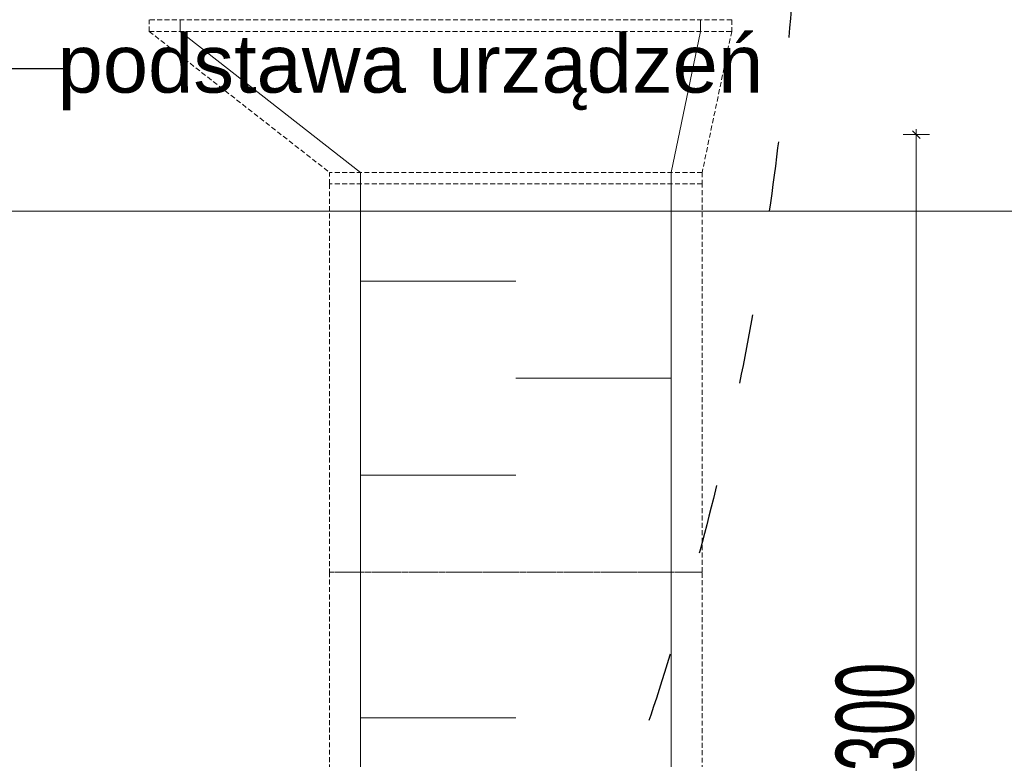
# Model space of a CAD drawing. Header units: millimetres. Extents: x -3034 to 546681, y -100001 to 133386.
# Tile 31 of 173: x 64069 to 66605, y -6003 to -4098. Entities that reach past the tile are written whole.
import ezdxf
from ezdxf.lldxf.tags import DXFTag

# ---------------------------------------------------------------- set-up
doc = ezdxf.new("R2010")
doc.units = ezdxf.units.MM
doc.linetypes.add('ACAD_ISO03W100', pattern=[150, 60, -90])
doc.linetypes.add('DASHED', pattern=[19.05, 12.7, -6.35])
doc.layers.get('Defpoints').update_dxf_attribs({"color": 252})
for name, color, linetype in [('___INST__AR_podstawy', 3, 'Continuous'), ('ELEK CIENKIE', 80, 'Continuous'), ('ELEK ODGROMÓWKA', 214, 'Continuous'), ('FLUID-W7-INS', 7, 'Continuous'), ('Linia', 252, 'Continuous'), ('Tekst', 252, 'Continuous')]:
    doc.layers.add(name, color=color, linetype=linetype)
doc.layers.add('A-widok', color=7, linetype='Continuous', lineweight=15)
doc.layers.add('I_WYMIARY', color=6, linetype='Continuous', lineweight=18)
doc.styles.add('DETALE1_100', font='arial.ttf', dxfattribs={"width": 0.6, "height": 200})
doc.styles.add('Times new roman', font='arial.ttf')
tags = doc.linetypes.add('DASH', pattern=[15, 10, -5]).pattern_tags.tags
tags[6:7] = [DXFTag(74, 4), DXFTag(75, 0), DXFTag(340, '0'), DXFTag(46, 0.0), DXFTag(50, 0.0), DXFTag(44, 0.0), DXFTag(45, 0.0)]
tags[4:5] = [DXFTag(74, 4), DXFTag(75, 0), DXFTag(340, '0'), DXFTag(46, 0.0), DXFTag(50, 0.0), DXFTag(44, 0.0), DXFTag(45, 0.0)]
doc.dimstyles.new('Detale 1_100', dxfattribs={"dimscale": 0.12, "dimtxt": 250, "dimasz": 20, "dimexe": 50, "dimexo": 0, "dimgap": 30, "dimtad": 1, "dimdec": 1, "dimlfac": 0.1, "dimzin": 9, "dimdsep": 46, "dimtxsty": 'DETALE1_100', "dimblk1": 'DIM_KRESKA_', "dimblk2": 'DIM_KRESKA_', "dimsah": 1, "dimcen": 0, "dimse1": 1, "dimse2": 1, "dimclrd": 256, "dimclre": 256, "dimclrt": 256, "dimadec": 0, "dimazin": 0, "dimtfac": 0.01, "dimtdec": 1, "dimtix": 1, "dimtofl": 0, "dimtmove": 0, "dimatfit": 3, "dimfxl": 1, "dimtolj": 1, "dimtzin": 12, "dimlwd": -1, "dimarcsym": 0})

# ---------------------------------------------------------------- blocks, each defined once
blk = doc.blocks.new('A$C67C5DD4D')
at = {"layer": 'Linia'}
blk.add_line((32560.3, 21429.5), (32396, 21429.5), dxfattribs=at)
at = {"layer": 'Tekst', "insert": (33447.6, 21517.8), "char_height": 150, "attachment_point": 2, "style": 'Times new roman'}
blk.add_mtext('\\A1;{\\fArial|b0|i0|c0|p38;podstawa urządzeń}', dxfattribs=at)
blk = doc.blocks.new('iglice')
at = {"layer": 'ELEK CIENKIE', "color": 232, "linetype": 'ACAD_ISO03W100', "ltscale": 3}
blk.add_circle((-52800.3, 20728.8), 7540, dxfattribs=at)
blk = doc.blocks.new('wentDACH')
at = {"color": 8, "linetype": 'ByBlock', "lineweight": 9, "extrusion": (1.22465e-16, 2.46519e-32, -1)}
for p, q in [((-121552, 39302.5, 5006.5), (-121552, 39272.5, 5006.5)), ((-120212, 39302.5, 5006.5), (-120212, 39272.5, 5006.5)), ((-121552, 39272.5, 5006.5), (-121088, 38909.5, 5006.5)), ((-120212, 39272.5, 5006.5), (-120288, 38909.5, 5006.5)), ((-121088, 38909.5, 5006.5), (-121088, 38879.5, 5006.5)), ((-120288, 38909.5, 5006.5), (-120288, 38879.5, 5006.5))]:
    blk.add_line(p, q, dxfattribs=at)
at = {"color": 8, "linetype": 'ByBlock', "lineweight": 9, "extrusion": (2.46519e-32, -1.22465e-16, -1)}
for p, q in [((-121088, 37879.5, 4875), (-121088, 38879.5, 4875)), ((-120288, 38879.5, 4875), (-120288, 37879.5, 4875)), ((-121088, 36379.5, 4875), (-121088, 37879.5, 4875)), ((-120288, 37879.5, 4875), (-120288, 36379.5, 4875))]:
    blk.add_line(p, q, dxfattribs=at)
at = {"color": 8, "linetype": 'Continuous', "lineweight": 9, "extrusion": (2.46519e-32, -1.22465e-16, -1)}
for p, q in [((-120688, 38629.5, 4875), (-121088, 38629.5, 4875)), ((-120688, 38379.5, 4875), (-120288, 38379.5, 4875)), ((-120688, 38129.5, 4875), (-121088, 38129.5, 4875)), ((-120688, 37504.5, 4875), (-121088, 37504.5, 4875))]:
    blk.add_line(p, q, dxfattribs=at)
at = {"layer": 'FLUID-W7-INS', "color": 8, "linetype": 'DASHED', "lineweight": 9, "extrusion": (1.22465e-16, 2.46519e-32, -1)}
for p, q in [((-121632, 39272.5, 5006.5), (-121632, 39302.5, 5006.5)), ((-120132, 39302.5, 5006.5), (-121632, 39302.5, 5006.5)), ((-120132, 39302.5, 5006.5), (-120132, 39272.5, 5006.5)), ((-121632, 39272.5, 5006.5), (-120132, 39272.5, 5006.5)), ((-121632, 39272.5, 5006.5), (-121168, 38909.5, 5006.5)), ((-120132, 39272.5, 5006.5), (-120208, 38909.5, 5006.5)), ((-120208, 38909.5, 5006.5), (-121168, 38909.5, 5006.5)), ((-121168, 38879.5, 5006.5), (-121168, 38909.5, 5006.5)), ((-120208, 38909.5, 5006.5), (-120208, 38879.5, 5006.5)), ((-120208, 38879.5, 5006.5), (-121168, 38879.5, 5006.5))]:
    blk.add_line(p, q, dxfattribs=at)
at = {"layer": 'FLUID-W7-INS', "color": 8, "linetype": 'DASHED', "lineweight": 9, "extrusion": (2.46519e-32, -1.22465e-16, -1)}
for p, q in [((-121168, 38879.5, 4875), (-121168, 37879.5, 4875)), ((-120208, 38879.5, 4875), (-121168, 38879.5, 4875)), ((-120208, 37879.5, 4875), (-120208, 38879.5, 4875)), ((-121168, 37879.5, 4875), (-120208, 37879.5, 4875)), ((-121168, 37879.5, 4875), (-121168, 36379.5, 4875)), ((-120208, 37879.5, 4875), (-121168, 37879.5, 4875)), ((-120208, 36379.5, 4875), (-120208, 37879.5, 4875))]:
    blk.add_line(p, q, dxfattribs=at)
blk = doc.blocks.new('DIM_KRESKA_')
for p, q in [((0, 14), (0, -14)), ((-6, 0), (6, 0))]:
    blk.add_line(p, q)
at = {"const_width": 1.2}
blk.add_lwpolyline([(-4.2, -4.2), (4.2, 4.2)], dxfattribs=at)
blk = doc.blocks.new('*D515')
at = {"layer": 'Defpoints', "color": 0}
for p in [(66893.4, -4394.3), (66378.1, -7394.3), (66893.4, -7394.3)]:
    blk.add_point(p, dxfattribs=at)
at = {"layer": 'I_WYMIARY'}
blk.add_line((66378.1, -4396.7), (66378.1, -7391.9), dxfattribs=at)
at = {"layer": 'I_WYMIARY', "xscale": 2.4, "yscale": 2.4, "zscale": 2.4}
for p, rotation in [((66378.1, -4394.3), 90), ((66378.1, -7394.3), 270)]:
    blk.add_blockref('DIM_KRESKA_', p, dxfattribs=dict(at, rotation=rotation))
at = {"layer": 'I_WYMIARY', "insert": (66272.4, -5894.3), "char_height": 200, "attachment_point": 5, "rotation": 90, "style": 'DETALE1_100'}
blk.add_mtext('\\A1;300', dxfattribs=at)

msp = doc.modelspace()

# ---------------------------------------------------------------- block references
msp.add_blockref('A$C67C5DD4D', (31627.445, -25653.943))

# ---------------------------------------------------------------- next in the draw order: linework, layer by layer
at = {"layer": 'A-widok', "color": 252, "linetype": 'DASH', "ltscale": 15, "true_color": 0x939393}
msp.add_lwpolyline([(63872.944, -4591.081), (66772.944, -4591.081), (66772.944, -991.081), (63872.944, -991.081)], close=True, dxfattribs=at)

# ---------------------------------------------------------------- next in the draw order: block references
at = {"layer": '___INST__AR_podstawy', "color": 210, "lineweight": 40}
msp.add_blockref('wentDACH', (186034.592, -43400.942), dxfattribs=at)
at = {"layer": 'ELEK ODGROMÓWKA'}
msp.add_blockref('iglice', (111335.99, -24243.943), dxfattribs=at)

# ---------------------------------------------------------------- next in the draw order: dimensions: what is measured, and where the dimension line sits
at = {"layer": 'I_WYMIARY'}
dim = msp.add_linear_dim(base=(66378.142, -7394.346), p1=(66893.434, -4394.346), p2=(66893.434, -7394.346), angle=90, dimstyle='Detale 1_100', dxfattribs=at)
dim.commit()
dim.dimension.update_dxf_attribs({"geometry": '*D515', "text_midpoint": (66272.427, -5894.346)})

doc.saveas('drawing.dxf')
